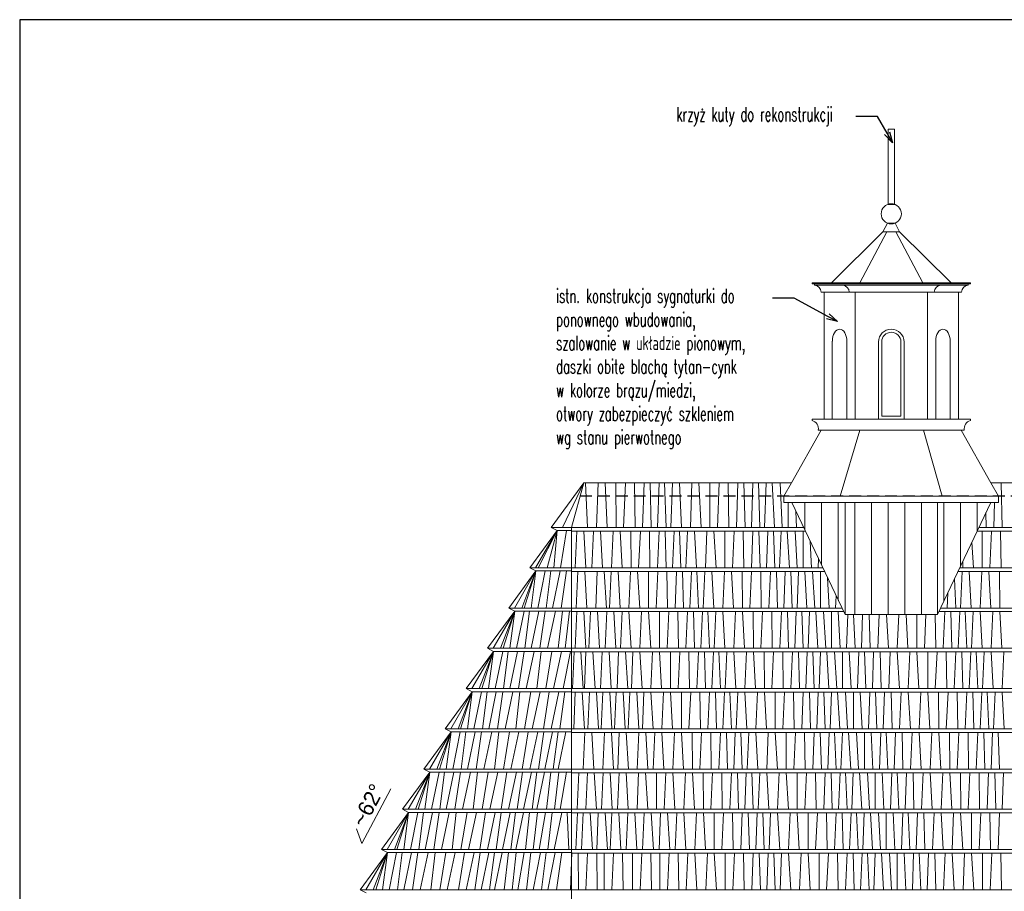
# Model space of a CAD drawing. Header units: centimetres. Extents: x 148485 to 162129, y -6573 to -2118.
# Tile 127 of 167: x 153854 to 154481, y -5693 to -5138. Entities that reach past the tile are written whole.
import ezdxf
from ezdxf import colors
from ezdxf.entities.mleader import LeaderData, LeaderLine
from ezdxf.enums import TextEntityAlignment as Align
from ezdxf.math import Vec2, Vec3

# ---------------------------------------------------------------- set-up
doc = ezdxf.new("R2010")
doc.units = ezdxf.units.CM
doc.header["$LTSCALE"] = 0.1
doc.linetypes.add('DASHEDX2', pattern=[38.1, 25.4, -12.7])
doc.layers.get('0').update_dxf_attribs({"color": 45})
for name, color, linetype, lineweight in [('ELEWACJE - dach', 253, 'Continuous', 18), ('ELEWACJE - dach podziały', 34, 'Continuous', 15), ('ELEWACJE - hacz dachówki', 251, 'Continuous', 9)]:
    doc.layers.add(name, color=color, linetype=linetype, lineweight=lineweight)
for name, color, linetype in [('ozn_graficzne_PROKON', 5, 'Continuous'), ('ozn_graficzne_R&F', 5, 'Continuous'), ('widoki_przerywana_R&F', 4, 'DASHEDX2'), ('widoki_R&F', 4, 'Continuous')]:
    doc.layers.add(name, color=color, linetype=linetype)
doc.styles.add('CG', font='FL Pismo Techniczne.ttf')
doc.styles.add('Skala 50', font='simplex.shx', dxfattribs={"width": 0.9, "height": 10})
pattern_1 = [(90, (-5147.871, 0), (-10.6066017, 6e-16), [])]

# ---------------------------------------------------------------- blocks, each defined once
blk = doc.blocks.new('_Open30')
at = {"color": 0, "linetype": 'ByBlock', "lineweight": -2, "transparency": 16777216}
for p, q in [((-1, 0.2679), (0, 0)), ((0, 0), (-1, -0.2679)), ((0, 0), (-1, 0))]:
    blk.add_line(p, q, dxfattribs=at)

msp = doc.modelspace()

# ---------------------------------------------------------------- hatches: boundary and pattern name
at = {"layer": 'ELEWACJE - hacz dachówki'}
h = msp.add_hatch(dxfattribs=at)
h.set_pattern_fill('JIS_WOOD', color=256, scale=15, angle=45)
h.set_pattern_definition(pattern_1)
h.paths.add_polyline_path([(154378.916, -5515.013), (154379.822, -5516.924), (154379.822, -5445.463), (154345.947, -5445.463), (154348.591, -5451.04), (154353.21, -5460.783), (154353.492, -5461.379), (154354.594, -5463.704), (154357.724, -5470.308), (154362.935, -5481.3), (154365.653, -5487.033), (154366.755, -5489.358), (154368.725, -5493.515), (154374.128, -5504.913), (154377.814, -5512.688)])
h = msp.add_hatch(dxfattribs=at)
h.set_pattern_fill('JIS_WOOD', color=256, scale=15, angle=45)
h.set_pattern_definition(pattern_1)
h.paths.add_polyline_path([(154379.822, -5445.463), (154379.822, -5516.924), (154381.589, -5516.924), (154385.241, -5516.924), (154390.986, -5516.924), (154395.265, -5516.924), (154401.573, -5516.924), (154406.205, -5516.924), (154414.031, -5516.924), (154418.664, -5516.924), (154425.468, -5516.924), (154431.342, -5516.924), (154437.247, -5516.924), (154438.719, -5516.924), (154438.719, -5445.463)])
h = msp.add_hatch(dxfattribs=at)
h.set_pattern_fill('JIS_WOOD', color=256, scale=15, angle=45)
h.paths.add_polyline_path([(154440.727, -5512.688), (154440.879, -5512.369), (154445.321, -5502.998), (154449.563, -5494.048), (154451.786, -5489.358), (154452.888, -5487.033), (154454.916, -5482.755), (154460.601, -5470.763), (154463.947, -5463.704), (154465.049, -5461.379), (154469.556, -5451.871), (154472.594, -5445.463), (154438.719, -5445.463), (154438.719, -5516.924), (154439.625, -5515.013)])

# ---------------------------------------------------------------- linework, layer by layer
at = {"layer": 'ELEWACJE - dach'}
for points in [[(154407.27, -5255.561), (154407.27, -5223.561), (154407.27, -5223.561), (154407.27, -5219.561), (154407.27, -5219.561), (154407.27, -5207.561), (154411.27, -5207.561), (154411.27, -5219.561), (154411.27, -5219.561), (154411.27, -5223.561), (154411.27, -5223.561), (154411.27, -5255.561), (154407.27, -5255.561)], [(154371.744, -5342.72), (154371.727, -5342.72), (154371.727, -5392.422), (154380.997, -5392.422), (154380.997, -5342.72)], [(154371.744, -5342.72), (154371.727, -5342.72), (154371.727, -5392.422), (154380.997, -5392.422), (154380.997, -5342.72)], [(154446.797, -5342.72), (154446.814, -5342.72), (154446.814, -5392.422), (154437.544, -5392.422), (154437.544, -5342.72)], [(154205.667, -5461.379), (154213.593, -5432.912)]]:
    msp.add_lwpolyline(points, dxfattribs=at)
for points in [[(154417.385, -5343.188), (154417.385, -5392.422), (154401.156, -5392.422), (154401.156, -5343.188, -1)], [(154417.385, -5343.188), (154417.385, -5392.422), (154401.156, -5392.422), (154401.156, -5343.188, -1)], [(154415.385, -5343.188), (154415.385, -5390.422), (154403.156, -5390.422), (154403.156, -5343.188, -1)], [(154415.385, -5343.188), (154415.385, -5390.422), (154403.156, -5390.422), (154403.156, -5343.188, -1)]]:
    msp.add_lwpolyline(points, format="xyb", close=True, dxfattribs=at)
msp.add_circle((154409.27, -5261.607), 6.414, dxfattribs=at)
msp.add_ellipse((154376.371, -5342.72), major_axis=(0, 7.646), ratio=0.6050609, start_param=4.712389, end_param=7.8539816, dxfattribs=at)
msp.add_ellipse((154376.371, -5342.72), major_axis=(0, 7.646), ratio=0.6050609, start_param=4.712389, end_param=7.8539816, dxfattribs=at)
at = {"layer": 'ELEWACJE - dach', "extrusion": (0, 0, -1)}
msp.add_ellipse((154442.17, -5342.72), major_axis=(0, 7.646), ratio=0.6050609, start_param=4.712389, end_param=7.8539816, dxfattribs=at)
at = {"layer": 'ELEWACJE - dach podziały'}
for p, q in [((154389.27, -5305.463), (154406.41, -5272.982)), ((154429.27, -5305.463), (154412.131, -5272.982)), ((154458.168, -5306.274), (154409.27, -5306.274)), ((154458.168, -5307.085), (154458.168, -5306.274)), ((154384.558, -5311.463), (154382.524, -5311.463)), ((154434.525, -5311.463), (154436.559, -5311.463)), ((154451.973, -5311.463), (154454.007, -5311.463)), ((154379.822, -5516.924), (154379.822, -5445.463)), ((154438.719, -5516.924), (154438.719, -5445.463))]:
    msp.add_line(p, q, dxfattribs=at)
for points in [[(154409.27, -5272.982), (154403.965, -5272.982), (154406.863, -5267.56), (154409.27, -5267.56)], [(154409.27, -5272.982), (154414.576, -5272.982), (154411.678, -5267.56), (154409.27, -5267.56)], [(154393.264, -5305.463), (154371.203, -5305.463), (154403.965, -5272.982), (154406.083, -5272.982)], [(154425.277, -5305.463), (154447.338, -5305.463), (154414.576, -5272.982), (154412.458, -5272.982)], [(154366.568, -5392.463), (154366.568, -5311.463), (154397.419, -5311.463)], [(154397.419, -5311.463), (154421.122, -5311.463)], [(154421.122, -5311.463), (154451.973, -5311.463), (154451.973, -5392.463)], [(154345.786, -5432.912), (154364.718, -5399.463), (154396.75, -5399.463)], [(154389.27, -5399.463), (154376.822, -5441.463)], [(154396.75, -5399.463), (154421.791, -5399.463)], [(154472.755, -5432.912), (154453.823, -5399.463), (154421.791, -5399.463)], [(154429.719, -5399.463), (154441.719, -5441.463)], [(154213.593, -5432.912), (154192.724, -5461.379), (154196.535, -5463.388), (154179.201, -5487.033), (154183.013, -5489.042), (154165.678, -5512.688), (154169.49, -5514.697), (154152.156, -5538.342), (154155.968, -5540.351), (154138.633, -5563.996), (154142.445, -5566.005), (154125.138, -5589.606), (154128.95, -5591.615), (154111.616, -5615.261), (154115.427, -5617.27), (154098.121, -5640.871), (154101.932, -5642.88), (154084.598, -5666.525), (154088.41, -5668.534), (154071.103, -5692.135), (154074.915, -5694.145)], [(154345.786, -5432.912), (154213.593, -5432.912), (154192.724, -5461.379)], [(154345.786, -5432.912), (154340.947, -5441.463), (154477.594, -5441.463), (154472.755, -5432.912)], [(155073.821, -5462.052), (155060.571, -5432.912), (154472.755, -5432.912)], [(154340.947, -5441.463), (154340.947, -5445.463), (154477.594, -5445.463), (154477.594, -5441.463)], [(154472.594, -5445.463), (154438.719, -5516.924), (154379.822, -5516.924), (154345.947, -5445.463)], [(154192.724, -5461.379), (154205.667, -5461.379)], [(154205.667, -5461.379), (154205.667, -5888.06)], [(154205.667, -5461.379), (154353.492, -5461.379)], [(154465.049, -5461.379), (155073.515, -5461.379)], [(154179.201, -5487.033), (154205.667, -5487.033)], [(154205.667, -5487.033), (154365.653, -5487.033)], [(154452.888, -5487.033), (155080.452, -5487.033)], [(154165.678, -5512.688), (154205.667, -5512.688)], [(154205.667, -5512.688), (154377.814, -5512.688)], [(154440.727, -5512.688), (155087.481, -5512.688)], [(154152.176, -5538.353), (154205.667, -5538.353)], [(154205.667, -5538.353), (155094.469, -5538.353)], [(154138.633, -5563.996), (154205.667, -5563.996)], [(154205.667, -5563.996), (155101.447, -5563.996)], [(154125.138, -5589.606), (154205.667, -5589.606)], [(154205.667, -5589.606), (155108.41, -5589.606)], [(154111.616, -5615.261), (154205.667, -5615.261)], [(154205.667, -5615.261), (155115.393, -5615.261)], [(154098.134, -5640.878), (154205.667, -5640.878)], [(154205.667, -5640.878), (155122.359, -5640.878)], [(154084.612, -5666.532), (154205.667, -5666.532)], [(154205.667, -5666.532), (155129.342, -5666.532)], [(154071.113, -5692.141), (154205.667, -5692.141)], [(154205.667, -5692.141), (155136.31, -5692.141)]]:
    msp.add_lwpolyline(points, dxfattribs=at)
for points in [[(154459.716, -5305.463), (154358.825, -5305.463), (154358.825, -5306.274), (154459.716, -5306.274)], [(154360.373, -5306.274), (154458.168, -5306.274), (154458.168, -5307.085), (154360.373, -5307.085)], [(154366.568, -5311.463), (154386.184, -5311.463), (154386.184, -5392.422), (154366.568, -5392.422)], [(154386.184, -5311.463), (154432.357, -5311.463), (154432.357, -5392.422), (154386.184, -5392.422)], [(154432.357, -5311.463), (154451.973, -5311.463), (154451.973, -5392.422), (154432.357, -5392.422)]]:
    msp.add_lwpolyline(points, close=True, dxfattribs=at)
for points in [[(154366.568, -5311.463), (154364.534, -5311.463, 0.3813789), (154360.373, -5307.085), (154360.373, -5306.274), (154409.27, -5306.274)], [(154364.718, -5399.463), (154362.78, -5399.463, 0.3813789), (154358.818, -5393.235), (154358.818, -5392.463), (154409.27, -5392.463)], [(154453.823, -5399.463), (154455.761, -5399.463, -0.3813789), (154459.723, -5393.235), (154459.723, -5392.463), (154409.27, -5392.463)]]:
    msp.add_lwpolyline(points, format="xyb", dxfattribs=at)
for centre, start, end in [((154377.991, -5311.605), 1.793777, 85.296966), ((154441.092, -5311.605), 94.703034, 178.206223), ((154458.54, -5311.605), 94.703034, 178.206223)]:
    msp.add_arc(centre, 4.535, start, end, dxfattribs=at)
at = {"layer": 'ELEWACJE - hacz dachówki'}
for p, q in [((154214.607, -5432.912), (154215.952, -5461.379)), ((154222.628, -5432.912), (154221.6, -5461.379)), ((154227.066, -5432.912), (154228.411, -5461.379)), ((154233.973, -5432.912), (154234.059, -5461.379)), ((154239.945, -5432.912), (154238.831, -5461.379)), ((154245.729, -5432.912), (154246.096, -5461.379)), ((154250.906, -5461.379), (154251.869, -5432.912)), ((154256.392, -5461.379), (154255.712, -5432.912)), ((154260.425, -5461.379), (154261.388, -5432.912)), ((154265.836, -5461.379), (154264.874, -5432.912)), ((154269.924, -5432.912), (154268.896, -5461.379)), ((154274.362, -5432.912), (154275.707, -5461.379)), ((154282.383, -5432.912), (154281.355, -5461.379)), ((154286.821, -5432.912), (154288.166, -5461.379)), ((154293.728, -5432.912), (154293.814, -5461.379)), ((154299.701, -5432.912), (154298.586, -5461.379)), ((154305.484, -5432.912), (154305.851, -5461.379)), ((154310.661, -5461.379), (154311.624, -5432.912)), ((154316.147, -5461.379), (154315.467, -5432.912)), ((154320.18, -5461.379), (154321.143, -5432.912)), ((154325.592, -5461.379), (154324.629, -5432.912)), ((154328.651, -5461.379), (154329.525, -5432.912)), ((154334.87, -5461.379), (154333.487, -5432.912)), ((154339.851, -5461.379), (154338.54, -5432.912)), ((154479.974, -5461.379), (154479.295, -5432.912)), ((154343.536, -5461.379), (154343.536, -5445.463)), ((154474.488, -5461.379), (154475.027, -5445.463)), ((154349.014, -5461.379), (154348.591, -5451.04)), ((154469.556, -5451.871), (154469.678, -5461.379)), ((154194.488, -5487.033), (154196.535, -5463.388)), ((154198.667, -5487.033), (154202.467, -5463.388)), ((154209.089, -5463.704), (154208.061, -5487.033)), ((154213.527, -5463.704), (154214.872, -5487.033)), ((154219.714, -5463.704), (154218.687, -5487.033)), ((154224.153, -5463.704), (154225.497, -5487.033)), ((154232.173, -5463.704), (154231.145, -5487.033)), ((154236.611, -5463.704), (154237.956, -5487.033)), ((154243.518, -5463.704), (154243.604, -5487.033)), ((154249.491, -5463.704), (154248.376, -5487.033)), ((154255.275, -5463.704), (154255.641, -5487.033)), ((154260.451, -5487.033), (154261.414, -5463.704)), ((154265.937, -5487.033), (154265.258, -5463.704)), ((154269.97, -5487.033), (154270.933, -5463.704)), ((154275.382, -5487.033), (154274.419, -5463.704)), ((154279.469, -5463.704), (154278.442, -5487.033)), ((154283.908, -5463.704), (154285.252, -5487.033)), ((154291.928, -5463.704), (154290.901, -5487.033)), ((154296.367, -5463.704), (154297.711, -5487.033)), ((154303.273, -5463.704), (154303.359, -5487.033)), ((154309.246, -5463.704), (154308.131, -5487.033)), ((154315.03, -5463.704), (154315.397, -5487.033)), ((154320.206, -5487.033), (154321.17, -5463.704)), ((154325.693, -5487.033), (154325.013, -5463.704)), ((154329.725, -5487.033), (154330.688, -5463.704)), ((154335.137, -5487.033), (154334.174, -5463.704)), ((154338.197, -5487.033), (154339.07, -5463.704)), ((154344.416, -5487.033), (154343.033, -5463.704)), ((154349.396, -5487.033), (154348.086, -5463.704)), ((154353.082, -5487.033), (154353.082, -5463.704)), ((154353.193, -5461.379), (154353.21, -5460.783)), ((154467.101, -5463.704), (154467.187, -5487.033)), ((154473.073, -5463.704), (154471.958, -5487.033)), ((154478.857, -5463.704), (154479.224, -5487.033)), ((154358.559, -5487.033), (154357.724, -5470.308)), ((154460.601, -5470.763), (154461.538, -5487.033)), ((154362.738, -5487.033), (154362.935, -5481.3)), ((154454.916, -5482.755), (154454.728, -5487.033)), ((154179.965, -5512.688), (154183.013, -5489.042)), ((154184.144, -5512.688), (154188.945, -5489.042)), ((154189.467, -5512.688), (154192.448, -5489.042)), ((154198.344, -5489.042), (154193.518, -5512.688)), ((154202.511, -5489.042), (154199.061, -5512.688)), ((154209.651, -5489.358), (154208.623, -5512.688)), ((154214.089, -5489.358), (154215.434, -5512.688)), ((154222.109, -5489.358), (154221.082, -5512.688)), ((154226.548, -5489.358), (154227.892, -5512.688)), ((154230.837, -5489.358), (154229.81, -5512.688)), ((154235.276, -5489.358), (154236.62, -5512.688)), ((154243.296, -5489.358), (154242.269, -5512.688)), ((154247.735, -5489.358), (154249.079, -5512.688)), ((154254.641, -5489.358), (154254.728, -5512.688)), ((154260.614, -5489.358), (154259.499, -5512.688)), ((154266.398, -5489.358), (154266.765, -5512.688)), ((154271.574, -5512.688), (154272.538, -5489.358)), ((154277.061, -5512.688), (154276.381, -5489.358)), ((154281.093, -5512.688), (154282.056, -5489.358)), ((154286.505, -5512.688), (154285.542, -5489.358)), ((154290.593, -5489.358), (154289.565, -5512.688)), ((154295.031, -5489.358), (154296.376, -5512.688)), ((154303.051, -5489.358), (154302.024, -5512.688)), ((154307.49, -5489.358), (154308.834, -5512.688)), ((154314.397, -5489.358), (154314.483, -5512.688)), ((154320.369, -5489.358), (154319.254, -5512.688)), ((154326.153, -5489.358), (154326.52, -5512.688)), ((154331.33, -5512.688), (154332.293, -5489.358)), ((154336.816, -5512.688), (154336.136, -5489.358)), ((154340.848, -5512.688), (154341.812, -5489.358)), ((154346.26, -5512.688), (154345.297, -5489.358)), ((154349.32, -5512.688), (154350.194, -5489.358)), ((154355.539, -5512.688), (154354.156, -5489.358)), ((154360.52, -5512.688), (154359.209, -5489.358)), ((154364.205, -5512.688), (154364.205, -5489.358)), ((154454.42, -5489.358), (154453.392, -5512.688)), ((154458.858, -5489.358), (154460.203, -5512.688)), ((154466.879, -5489.358), (154465.851, -5512.688)), ((154471.317, -5489.358), (154472.662, -5512.688)), ((154478.224, -5489.358), (154478.31, -5512.688)), ((154369.683, -5512.688), (154368.725, -5493.515)), ((154450.332, -5512.688), (154449.563, -5494.048)), ((154444.921, -5512.688), (154445.321, -5502.998)), ((154373.861, -5512.688), (154374.128, -5504.913)), ((154166.443, -5538.342), (154169.49, -5514.697)), ((154170.622, -5538.342), (154175.422, -5514.697)), ((154175.944, -5538.342), (154178.925, -5514.697)), ((154184.822, -5514.697), (154179.995, -5538.342)), ((154188.988, -5514.697), (154185.539, -5538.342)), ((154195.425, -5514.697), (154190.397, -5538.342)), ((154199.863, -5514.697), (154197.208, -5538.342)), ((154204.307, -5514.697), (154201.651, -5538.342)), ((154208.979, -5515.013), (154207.952, -5538.342)), ((154213.417, -5515.013), (154214.762, -5538.342)), ((154217.737, -5515.013), (154216.71, -5538.342)), ((154222.176, -5515.013), (154223.52, -5538.342)), ((154228.17, -5515.013), (154227.142, -5538.342)), ((154232.608, -5515.013), (154233.953, -5538.342)), ((154237.83, -5515.013), (154236.802, -5538.342)), ((154242.268, -5515.013), (154243.612, -5538.342)), ((154250.288, -5515.013), (154249.261, -5538.342)), ((154254.727, -5515.013), (154256.071, -5538.342)), ((154261.633, -5515.013), (154261.72, -5538.342)), ((154267.606, -5515.013), (154266.491, -5538.342)), ((154273.39, -5515.013), (154273.757, -5538.342)), ((154278.566, -5538.342), (154279.53, -5515.013)), ((154284.053, -5538.342), (154283.373, -5515.013)), ((154288.085, -5538.342), (154289.048, -5515.013)), ((154293.497, -5538.342), (154292.534, -5515.013)), ((154297.585, -5515.013), (154296.557, -5538.342)), ((154302.023, -5515.013), (154303.368, -5538.342)), ((154310.043, -5515.013), (154309.016, -5538.342)), ((154314.482, -5515.013), (154315.826, -5538.342)), ((154321.389, -5515.013), (154321.475, -5538.342)), ((154327.361, -5515.013), (154326.246, -5538.342)), ((154333.145, -5515.013), (154333.512, -5538.342)), ((154338.322, -5538.342), (154339.285, -5515.013)), ((154343.808, -5538.342), (154343.128, -5515.013)), ((154347.84, -5538.342), (154348.804, -5515.013)), ((154353.252, -5538.342), (154352.289, -5515.013)), ((154356.312, -5538.342), (154357.186, -5515.013)), ((154362.531, -5538.342), (154361.148, -5515.013)), ((154367.512, -5538.342), (154366.201, -5515.013)), ((154371.197, -5538.342), (154371.197, -5515.013)), ((154376.675, -5538.342), (154375.51, -5515.013)), ((154440.888, -5512.688), (154440.879, -5512.369)), ((154442.394, -5538.342), (154443.357, -5515.013)), ((154447.88, -5538.342), (154447.2, -5515.013)), ((154451.913, -5538.342), (154452.876, -5515.013)), ((154457.324, -5538.342), (154456.361, -5515.013)), ((154461.412, -5515.013), (154460.384, -5538.342)), ((154465.85, -5515.013), (154467.195, -5538.342)), ((154473.871, -5515.013), (154472.843, -5538.342)), ((154478.309, -5515.013), (154479.654, -5538.342)), ((154380.854, -5538.342), (154381.589, -5516.924)), ((154386.176, -5538.342), (154385.241, -5516.924)), ((154390.986, -5516.924), (154390.227, -5538.342)), ((154395.265, -5516.924), (154395.77, -5538.342)), ((154401.573, -5516.924), (154400.629, -5538.342)), ((154406.205, -5516.924), (154407.44, -5538.342)), ((154414.031, -5516.924), (154413.088, -5538.342)), ((154418.664, -5516.924), (154419.899, -5538.342)), ((154425.468, -5516.924), (154425.547, -5538.342)), ((154431.342, -5516.924), (154430.319, -5538.342)), ((154437.247, -5516.924), (154437.584, -5538.342)), ((154152.92, -5563.996), (154155.968, -5540.351)), ((154157.099, -5563.996), (154161.9, -5540.351)), ((154162.422, -5563.996), (154165.403, -5540.351)), ((154171.299, -5540.351), (154166.473, -5563.996)), ((154175.466, -5540.351), (154172.016, -5563.996)), ((154181.902, -5540.351), (154176.875, -5563.996)), ((154186.341, -5540.351), (154183.685, -5563.996)), ((154193.247, -5540.351), (154189.334, -5563.996)), ((154199.22, -5540.351), (154194.105, -5563.996)), ((154205.004, -5540.351), (154200.317, -5563.996)), ((154207.274, -5540.667), (154206.246, -5563.996)), ((154211.712, -5540.667), (154213.057, -5563.996)), ((154214.873, -5540.667), (154213.845, -5563.996)), ((154219.311, -5540.667), (154220.656, -5563.996)), ((154225.241, -5540.667), (154224.213, -5563.996)), ((154229.679, -5540.667), (154231.024, -5563.996)), ((154235.673, -5540.667), (154234.646, -5563.996)), ((154240.112, -5540.667), (154241.456, -5563.996)), ((154244.818, -5540.667), (154243.79, -5563.996)), ((154249.256, -5540.667), (154250.601, -5563.996)), ((154257.277, -5540.667), (154256.249, -5563.996)), ((154261.715, -5540.667), (154263.06, -5563.996)), ((154268.622, -5540.667), (154268.708, -5563.996)), ((154274.594, -5540.667), (154273.48, -5563.996)), ((154280.378, -5540.667), (154280.745, -5563.996)), ((154285.555, -5563.996), (154286.518, -5540.667)), ((154291.041, -5563.996), (154290.361, -5540.667)), ((154295.074, -5563.996), (154296.037, -5540.667)), ((154300.485, -5563.996), (154299.523, -5540.667)), ((154304.573, -5540.667), (154303.545, -5563.996)), ((154309.011, -5540.667), (154310.356, -5563.996)), ((154317.032, -5540.667), (154316.004, -5563.996)), ((154321.47, -5540.667), (154322.815, -5563.996)), ((154328.377, -5540.667), (154328.463, -5563.996)), ((154334.35, -5540.667), (154333.235, -5563.996)), ((154340.133, -5540.667), (154340.5, -5563.996)), ((154345.31, -5563.996), (154346.273, -5540.667)), ((154350.796, -5563.996), (154350.116, -5540.667)), ((154354.829, -5563.996), (154355.792, -5540.667)), ((154360.241, -5563.996), (154359.278, -5540.667)), ((154363.3, -5563.996), (154364.174, -5540.667)), ((154369.519, -5563.996), (154368.136, -5540.667)), ((154374.5, -5563.996), (154373.189, -5540.667)), ((154378.185, -5563.996), (154378.185, -5540.667)), ((154383.663, -5563.996), (154382.498, -5540.667)), ((154387.842, -5563.996), (154388.643, -5540.667)), ((154393.165, -5563.996), (154392.145, -5540.667)), ((154398.042, -5540.667), (154397.216, -5563.996)), ((154402.209, -5540.667), (154402.759, -5563.996)), ((154408.645, -5540.667), (154407.617, -5563.996)), ((154413.083, -5540.667), (154414.428, -5563.996)), ((154421.104, -5540.667), (154420.076, -5563.996)), ((154425.542, -5540.667), (154426.887, -5563.996)), ((154432.449, -5540.667), (154432.535, -5563.996)), ((154438.422, -5540.667), (154437.307, -5563.996)), ((154444.206, -5540.667), (154444.572, -5563.996)), ((154449.382, -5563.996), (154450.345, -5540.667)), ((154454.868, -5563.996), (154454.188, -5540.667)), ((154458.901, -5563.996), (154459.864, -5540.667)), ((154464.313, -5563.996), (154463.35, -5540.667)), ((154468.4, -5540.667), (154467.373, -5563.996)), ((154472.838, -5540.667), (154474.183, -5563.996)), ((154480.859, -5540.667), (154479.831, -5563.996)), ((154139.398, -5589.65), (154142.445, -5566.005)), ((154143.576, -5589.65), (154148.377, -5566.005)), ((154148.899, -5589.65), (154151.88, -5566.005)), ((154157.777, -5566.005), (154152.95, -5589.65)), ((154161.943, -5566.005), (154158.493, -5589.65)), ((154168.38, -5566.005), (154163.352, -5589.65)), ((154172.818, -5566.005), (154170.163, -5589.65)), ((154179.725, -5566.005), (154175.811, -5589.65)), ((154185.698, -5566.005), (154180.583, -5589.65)), ((154191.481, -5566.005), (154187.848, -5589.65)), ((154192.658, -5589.65), (154197.621, -5566.005)), ((154198.144, -5589.65), (154201.464, -5566.005)), ((154208.071, -5566.277), (154207.044, -5589.606)), ((154212.509, -5566.277), (154213.854, -5589.606)), ((154217.087, -5566.277), (154216.059, -5589.606)), ((154221.525, -5566.277), (154222.87, -5589.606)), ((154225.587, -5566.277), (154224.56, -5589.606)), ((154230.026, -5566.277), (154231.37, -5589.606)), ((154234.152, -5566.277), (154233.125, -5589.606)), ((154238.591, -5566.277), (154239.935, -5589.606)), ((154242.782, -5566.277), (154241.754, -5589.606)), ((154247.22, -5566.277), (154248.565, -5589.606)), ((154251.797, -5566.277), (154250.77, -5589.606)), ((154256.236, -5566.277), (154257.58, -5589.606)), ((154264.256, -5566.277), (154263.229, -5589.606)), ((154268.695, -5566.277), (154270.039, -5589.606)), ((154275.601, -5566.277), (154275.687, -5589.606)), ((154281.574, -5566.277), (154280.459, -5589.606)), ((154287.358, -5566.277), (154287.725, -5589.606)), ((154292.534, -5589.606), (154293.498, -5566.277)), ((154298.021, -5589.606), (154297.341, -5566.277)), ((154302.053, -5589.606), (154303.016, -5566.277)), ((154307.465, -5589.606), (154306.502, -5566.277)), ((154311.553, -5566.277), (154310.525, -5589.606)), ((154315.991, -5566.277), (154317.335, -5589.606)), ((154324.011, -5566.277), (154322.984, -5589.606)), ((154328.45, -5566.277), (154329.794, -5589.606)), ((154335.356, -5566.277), (154335.443, -5589.606)), ((154341.329, -5566.277), (154340.214, -5589.606)), ((154347.113, -5566.277), (154347.48, -5589.606)), ((154352.29, -5589.606), (154353.253, -5566.277)), ((154357.776, -5589.606), (154357.096, -5566.277)), ((154361.808, -5589.606), (154362.771, -5566.277)), ((154367.22, -5589.606), (154366.257, -5566.277)), ((154370.28, -5589.606), (154371.154, -5566.277)), ((154376.499, -5589.606), (154375.116, -5566.277)), ((154381.479, -5589.606), (154380.169, -5566.277)), ((154385.165, -5589.606), (154385.165, -5566.277)), ((154390.642, -5589.606), (154389.478, -5566.277)), ((154394.821, -5589.606), (154395.622, -5566.277)), ((154400.144, -5589.606), (154399.125, -5566.277)), ((154405.022, -5566.277), (154404.195, -5589.606)), ((154409.188, -5566.277), (154409.738, -5589.606)), ((154415.625, -5566.277), (154414.597, -5589.606)), ((154420.063, -5566.277), (154421.408, -5589.606)), ((154428.084, -5566.277), (154427.056, -5589.606)), ((154432.522, -5566.277), (154433.867, -5589.606)), ((154439.429, -5566.277), (154439.515, -5589.606)), ((154445.401, -5566.277), (154444.286, -5589.606)), ((154451.185, -5566.277), (154451.552, -5589.606)), ((154456.362, -5589.606), (154457.325, -5566.277)), ((154461.848, -5589.606), (154461.168, -5566.277)), ((154465.88, -5589.606), (154466.844, -5566.277)), ((154471.292, -5589.606), (154470.329, -5566.277)), ((154475.38, -5566.277), (154474.352, -5589.606)), ((154479.818, -5566.277), (154481.163, -5589.606)), ((154125.902, -5615.261), (154128.95, -5591.615)), ((154130.081, -5615.261), (154134.882, -5591.615)), ((154135.404, -5615.261), (154138.385, -5591.615)), ((154144.282, -5591.615), (154139.455, -5615.261)), ((154148.448, -5591.615), (154144.998, -5615.261)), ((154154.885, -5591.615), (154149.857, -5615.261)), ((154159.323, -5591.615), (154156.668, -5615.261)), ((154166.23, -5591.615), (154162.316, -5615.261)), ((154172.202, -5591.615), (154167.088, -5615.261)), ((154177.986, -5591.615), (154174.353, -5615.261)), ((154179.163, -5615.261), (154184.126, -5591.615)), ((154184.649, -5615.261), (154187.969, -5591.615)), ((154188.682, -5615.261), (154193.645, -5591.615)), ((154194.093, -5615.261), (154197.131, -5591.615)), ((154197.153, -5615.261), (154202.027, -5591.615)), ((154214.144, -5591.931), (154213.116, -5615.261)), ((154218.582, -5591.931), (154219.927, -5615.261)), ((154226.602, -5591.931), (154225.575, -5615.261)), ((154231.041, -5591.931), (154232.385, -5615.261)), ((154236.09, -5591.931), (154235.063, -5615.261)), ((154240.529, -5591.931), (154241.873, -5615.261)), ((154248.549, -5591.931), (154247.522, -5615.261)), ((154252.988, -5591.931), (154254.332, -5615.261)), ((154258.758, -5591.931), (154257.731, -5615.261)), ((154263.197, -5591.931), (154264.541, -5615.261)), ((154271.217, -5591.931), (154270.19, -5615.261)), ((154275.656, -5591.931), (154277, -5615.261)), ((154282.562, -5591.931), (154282.649, -5615.261)), ((154288.535, -5591.931), (154287.42, -5615.261)), ((154294.319, -5591.931), (154294.686, -5615.261)), ((154299.495, -5615.261), (154300.459, -5591.931)), ((154304.982, -5615.261), (154304.302, -5591.931)), ((154309.014, -5615.261), (154309.977, -5591.931)), ((154314.426, -5615.261), (154313.463, -5591.931)), ((154318.514, -5591.931), (154317.486, -5615.261)), ((154322.952, -5591.931), (154324.297, -5615.261)), ((154330.972, -5591.931), (154329.945, -5615.261)), ((154335.411, -5591.931), (154336.755, -5615.261)), ((154342.318, -5591.931), (154342.404, -5615.261)), ((154348.29, -5591.931), (154347.175, -5615.261)), ((154354.074, -5591.931), (154354.441, -5615.261)), ((154359.251, -5615.261), (154360.214, -5591.931)), ((154364.737, -5615.261), (154364.057, -5591.931)), ((154368.769, -5615.261), (154369.733, -5591.931)), ((154374.181, -5615.261), (154373.218, -5591.931)), ((154377.241, -5615.261), (154378.115, -5591.931)), ((154383.46, -5615.261), (154382.077, -5591.931)), ((154388.441, -5615.261), (154387.13, -5591.931)), ((154392.126, -5615.261), (154392.126, -5591.931)), ((154397.604, -5615.261), (154396.439, -5591.931)), ((154401.782, -5615.261), (154402.583, -5591.931)), ((154407.105, -5615.261), (154406.086, -5591.931)), ((154411.983, -5591.931), (154411.156, -5615.261)), ((154416.149, -5591.931), (154416.699, -5615.261)), ((154422.586, -5591.931), (154421.558, -5615.261)), ((154427.024, -5591.931), (154428.369, -5615.261)), ((154435.045, -5591.931), (154434.017, -5615.261)), ((154439.483, -5591.931), (154440.828, -5615.261)), ((154446.39, -5591.931), (154446.476, -5615.261)), ((154452.362, -5591.931), (154451.248, -5615.261)), ((154458.146, -5591.931), (154458.513, -5615.261)), ((154463.323, -5615.261), (154464.286, -5591.931)), ((154468.809, -5615.261), (154468.129, -5591.931)), ((154472.842, -5615.261), (154473.805, -5591.931)), ((154478.253, -5615.261), (154477.29, -5591.931)), ((154112.38, -5640.915), (154115.427, -5617.27)), ((154116.559, -5640.915), (154121.36, -5617.27)), ((154121.882, -5640.915), (154124.862, -5617.27)), ((154130.759, -5617.27), (154125.933, -5640.915)), ((154134.926, -5617.27), (154131.476, -5640.915)), ((154141.362, -5617.27), (154136.334, -5640.915)), ((154145.8, -5617.27), (154143.145, -5640.915)), ((154152.707, -5617.27), (154148.793, -5640.915)), ((154158.68, -5617.27), (154153.565, -5640.915)), ((154164.464, -5617.27), (154160.83, -5640.915)), ((154165.64, -5640.915), (154170.603, -5617.27)), ((154171.126, -5640.915), (154174.447, -5617.27)), ((154175.159, -5640.915), (154180.122, -5617.27)), ((154180.571, -5640.915), (154183.608, -5617.27)), ((154183.631, -5640.915), (154188.504, -5617.27)), ((154189.85, -5640.915), (154192.466, -5617.27)), ((154194.83, -5640.915), (154197.52, -5617.27)), ((154198.516, -5640.915), (154202.516, -5617.27)), ((154210.29, -5617.549), (154209.262, -5640.878)), ((154215.751, -5617.549), (154214.723, -5640.878)), ((154220.189, -5617.549), (154221.534, -5640.878)), ((154225.849, -5617.549), (154224.821, -5640.878)), ((154230.287, -5617.549), (154231.632, -5640.878)), ((154235.946, -5617.549), (154234.919, -5640.878)), ((154240.384, -5617.549), (154241.729, -5640.878)), ((154248.405, -5617.549), (154247.377, -5640.878)), ((154252.843, -5617.549), (154254.188, -5640.878)), ((154259.75, -5617.549), (154259.836, -5640.878)), ((154265.743, -5617.549), (154264.715, -5640.878)), ((154270.181, -5617.549), (154271.526, -5640.878)), ((154278.202, -5617.549), (154277.174, -5640.878)), ((154282.64, -5617.549), (154283.985, -5640.878)), ((154289.547, -5617.549), (154289.633, -5640.878)), ((154295.52, -5617.549), (154294.405, -5640.878)), ((154301.304, -5617.549), (154301.67, -5640.878)), ((154306.48, -5640.878), (154307.443, -5617.549)), ((154311.966, -5640.878), (154311.286, -5617.549)), ((154315.999, -5640.878), (154316.962, -5617.549)), ((154321.411, -5640.878), (154320.448, -5617.549)), ((154325.498, -5617.549), (154324.471, -5640.878)), ((154329.936, -5617.549), (154331.281, -5640.878)), ((154337.957, -5617.549), (154336.929, -5640.878)), ((154342.395, -5617.549), (154343.74, -5640.878)), ((154349.302, -5617.549), (154349.388, -5640.878)), ((154355.275, -5617.549), (154354.16, -5640.878)), ((154361.059, -5617.549), (154361.425, -5640.878)), ((154366.235, -5640.878), (154367.198, -5617.549)), ((154371.721, -5640.878), (154371.042, -5617.549)), ((154375.754, -5640.878), (154376.717, -5617.549)), ((154381.166, -5640.878), (154380.203, -5617.549)), ((154384.226, -5640.878), (154385.099, -5617.549)), ((154390.444, -5640.878), (154389.061, -5617.549)), ((154395.425, -5640.878), (154394.115, -5617.549)), ((154399.111, -5640.878), (154399.111, -5617.549)), ((154404.588, -5640.878), (154403.424, -5617.549)), ((154408.767, -5640.878), (154409.568, -5617.549)), ((154414.09, -5640.878), (154413.071, -5617.549)), ((154418.967, -5617.549), (154418.141, -5640.878)), ((154423.134, -5617.549), (154423.684, -5640.878)), ((154429.57, -5617.549), (154428.543, -5640.878)), ((154434.009, -5617.549), (154435.353, -5640.878)), ((154442.029, -5617.549), (154441.002, -5640.878)), ((154446.467, -5617.549), (154447.812, -5640.878)), ((154453.374, -5617.549), (154453.46, -5640.878)), ((154459.347, -5617.549), (154458.232, -5640.878)), ((154465.131, -5617.549), (154465.498, -5640.878)), ((154470.307, -5640.878), (154471.271, -5617.549)), ((154475.794, -5640.878), (154475.114, -5617.549)), ((154479.826, -5640.878), (154480.789, -5617.549)), ((154098.885, -5666.525), (154101.932, -5642.88)), ((154103.064, -5666.525), (154107.865, -5642.88)), ((154108.387, -5666.525), (154111.367, -5642.88)), ((154117.264, -5642.88), (154112.438, -5666.525)), ((154121.431, -5642.88), (154117.981, -5666.525)), ((154127.867, -5642.88), (154122.839, -5666.525)), ((154132.305, -5642.88), (154129.65, -5666.525)), ((154139.212, -5642.88), (154135.298, -5666.525)), ((154145.185, -5642.88), (154140.07, -5666.525)), ((154150.969, -5642.88), (154147.335, -5666.525)), ((154152.145, -5666.525), (154157.108, -5642.88)), ((154157.631, -5666.525), (154160.952, -5642.88)), ((154161.664, -5666.525), (154166.627, -5642.88)), ((154167.076, -5666.525), (154170.113, -5642.88)), ((154170.136, -5666.525), (154175.009, -5642.88)), ((154176.354, -5666.525), (154178.971, -5642.88)), ((154181.335, -5666.525), (154184.025, -5642.88)), ((154185.021, -5666.525), (154189.021, -5642.88)), ((154190.498, -5666.525), (154193.334, -5642.88)), ((154194.677, -5666.525), (154199.478, -5642.88)), ((154204, -5666.525), (154202.981, -5642.88)), ((154209.546, -5643.203), (154208.519, -5666.532)), ((154213.153, -5643.203), (154212.125, -5666.532)), ((154217.591, -5643.203), (154218.935, -5666.532)), ((154222.735, -5643.203), (154221.707, -5666.532)), ((154227.173, -5643.203), (154228.518, -5666.532)), ((154231.39, -5643.203), (154230.362, -5666.532)), ((154235.828, -5643.203), (154237.173, -5666.532)), ((154241.488, -5643.203), (154240.46, -5666.532)), ((154245.926, -5643.203), (154247.271, -5666.532)), ((154251.997, -5643.203), (154250.97, -5666.532)), ((154256.436, -5643.203), (154257.78, -5666.532)), ((154262.404, -5643.203), (154261.376, -5666.532)), ((154266.842, -5643.203), (154268.187, -5666.532)), ((154272.708, -5643.203), (154271.68, -5666.532)), ((154277.146, -5643.203), (154278.491, -5666.532)), ((154285.167, -5643.203), (154284.139, -5666.532)), ((154289.605, -5643.203), (154290.95, -5666.532)), ((154296.512, -5643.203), (154296.598, -5666.532)), ((154302.484, -5643.203), (154301.369, -5666.532)), ((154308.268, -5643.203), (154308.635, -5666.532)), ((154313.445, -5666.532), (154314.408, -5643.203)), ((154318.931, -5666.532), (154318.251, -5643.203)), ((154322.964, -5666.532), (154323.927, -5643.203)), ((154328.375, -5666.532), (154327.412, -5643.203)), ((154332.463, -5643.203), (154331.435, -5666.532)), ((154336.901, -5643.203), (154338.246, -5666.532)), ((154344.922, -5643.203), (154343.894, -5666.532)), ((154349.36, -5643.203), (154350.705, -5666.532)), ((154356.267, -5643.203), (154356.353, -5666.532)), ((154362.24, -5643.203), (154361.125, -5666.532)), ((154368.023, -5643.203), (154368.39, -5666.532)), ((154373.2, -5666.532), (154374.163, -5643.203)), ((154378.686, -5666.532), (154378.006, -5643.203)), ((154382.719, -5666.532), (154383.682, -5643.203)), ((154388.13, -5666.532), (154387.168, -5643.203)), ((154391.19, -5666.532), (154392.064, -5643.203)), ((154397.409, -5666.532), (154396.026, -5643.203)), ((154402.39, -5666.532), (154401.079, -5643.203)), ((154406.075, -5666.532), (154406.075, -5643.203)), ((154411.553, -5666.532), (154410.388, -5643.203)), ((154415.732, -5666.532), (154416.533, -5643.203)), ((154421.055, -5666.532), (154420.035, -5643.203)), ((154425.932, -5643.203), (154425.106, -5666.532)), ((154430.099, -5643.203), (154430.649, -5666.532)), ((154436.535, -5643.203), (154435.507, -5666.532)), ((154440.973, -5643.203), (154442.318, -5666.532)), ((154448.994, -5643.203), (154447.966, -5666.532)), ((154453.432, -5643.203), (154454.777, -5666.532)), ((154460.339, -5643.203), (154460.425, -5666.532)), ((154466.312, -5643.203), (154465.197, -5666.532)), ((154472.096, -5643.203), (154472.462, -5666.532)), ((154477.272, -5666.532), (154478.235, -5643.203)), ((154085.362, -5692.179), (154088.41, -5668.534)), ((154089.541, -5692.179), (154094.342, -5668.534)), ((154094.864, -5692.179), (154097.845, -5668.534)), ((154103.741, -5668.534), (154098.915, -5692.179)), ((154107.908, -5668.534), (154104.458, -5692.179)), ((154114.345, -5668.534), (154109.317, -5692.179)), ((154118.783, -5668.534), (154116.127, -5692.179)), ((154125.69, -5668.534), (154121.776, -5692.179)), ((154131.662, -5668.534), (154126.547, -5692.179)), ((154137.446, -5668.534), (154133.813, -5692.179)), ((154138.623, -5692.179), (154143.586, -5668.534)), ((154144.109, -5692.179), (154147.429, -5668.534)), ((154148.141, -5692.179), (154153.105, -5668.534)), ((154153.553, -5692.179), (154156.59, -5668.534)), ((154156.613, -5692.179), (154161.487, -5668.534)), ((154162.832, -5692.179), (154165.449, -5668.534)), ((154167.813, -5692.179), (154170.502, -5668.534)), ((154171.498, -5692.179), (154175.498, -5668.534)), ((154176.976, -5692.179), (154179.811, -5668.534)), ((154181.155, -5692.179), (154185.955, -5668.534)), ((154186.477, -5692.179), (154189.458, -5668.534)), ((154195.355, -5668.534), (154190.528, -5692.179)), ((154199.521, -5668.534), (154196.072, -5692.179)), ((154205.958, -5668.534), (154204.93, -5692.179)), ((154209.939, -5668.812), (154210.025, -5692.141)), ((154215.912, -5668.812), (154214.797, -5692.141)), ((154221.696, -5668.812), (154222.063, -5692.141)), ((154226.425, -5668.812), (154226.511, -5692.141)), ((154232.398, -5668.812), (154231.283, -5692.141)), ((154238.182, -5668.812), (154238.548, -5692.141)), ((154244.457, -5668.812), (154244.543, -5692.141)), ((154250.429, -5668.812), (154249.314, -5692.141)), ((154256.213, -5668.812), (154256.58, -5692.141)), ((154261.87, -5668.812), (154261.956, -5692.141)), ((154267.843, -5668.812), (154266.728, -5692.141)), ((154273.626, -5668.812), (154273.993, -5692.141)), ((154279.693, -5668.812), (154278.665, -5692.141)), ((154284.131, -5668.812), (154285.476, -5692.141)), ((154292.152, -5668.812), (154291.124, -5692.141)), ((154296.59, -5668.812), (154297.935, -5692.141)), ((154303.497, -5668.812), (154303.583, -5692.141)), ((154309.469, -5668.812), (154308.355, -5692.141)), ((154315.253, -5668.812), (154315.62, -5692.141)), ((154320.43, -5692.141), (154321.393, -5668.812)), ((154325.916, -5692.141), (154325.236, -5668.812)), ((154329.949, -5692.141), (154330.912, -5668.812)), ((154335.36, -5692.141), (154334.397, -5668.812)), ((154339.448, -5668.812), (154338.42, -5692.141)), ((154343.886, -5668.812), (154345.231, -5692.141)), ((154351.907, -5668.812), (154350.879, -5692.141)), ((154356.345, -5668.812), (154357.69, -5692.141)), ((154363.252, -5668.812), (154363.338, -5692.141)), ((154369.225, -5668.812), (154368.11, -5692.141)), ((154375.008, -5668.812), (154375.375, -5692.141)), ((154380.185, -5692.141), (154381.148, -5668.812)), ((154385.671, -5692.141), (154384.991, -5668.812)), ((154389.704, -5692.141), (154390.667, -5668.812)), ((154395.115, -5692.141), (154394.153, -5668.812)), ((154398.175, -5692.141), (154399.049, -5668.812)), ((154404.394, -5692.141), (154403.011, -5668.812)), ((154409.375, -5692.141), (154408.064, -5668.812)), ((154413.06, -5692.141), (154413.06, -5668.812)), ((154418.538, -5692.141), (154417.373, -5668.812)), ((154422.717, -5692.141), (154423.518, -5668.812)), ((154428.04, -5692.141), (154427.02, -5668.812)), ((154432.917, -5668.812), (154432.091, -5692.141)), ((154437.084, -5668.812), (154437.634, -5692.141)), ((154443.52, -5668.812), (154442.492, -5692.141)), ((154447.958, -5668.812), (154449.303, -5692.141)), ((154455.979, -5668.812), (154454.951, -5692.141)), ((154460.417, -5668.812), (154461.762, -5692.141)), ((154467.324, -5668.812), (154467.41, -5692.141)), ((154473.297, -5668.812), (154472.182, -5692.141)), ((154479.081, -5668.812), (154479.447, -5692.141))]:
    msp.add_line(p, q, dxfattribs=at)
for points in [[(154213.593, -5432.912), (154199.85, -5461.379)], [(154182.821, -5487.033), (154196.535, -5463.388)], [(154196.535, -5463.388), (154184.535, -5487.033)], [(154190.117, -5487.033), (154196.535, -5463.388)], [(154205.667, -5463.388), (154196.535, -5463.388)], [(154205.667, -5463.704), (154354.594, -5463.704)], [(154463.947, -5463.704), (155069.89, -5463.704)], [(154169.299, -5512.688), (154183.013, -5489.042)], [(154183.013, -5489.042), (154174.013, -5512.688)], [(154175.595, -5512.688), (154183.013, -5489.042)], [(154205.667, -5489.042), (154183.013, -5489.042)], [(154205.667, -5489.358), (154366.755, -5489.358)], [(154451.786, -5489.358), (155081.546, -5489.358)], [(154155.776, -5538.342), (154169.49, -5514.697)], [(154169.49, -5514.697), (154160.49, -5538.342)], [(154162.072, -5538.342), (154169.49, -5514.697)], [(154205.667, -5514.697), (154169.49, -5514.697)], [(154205.667, -5515.013), (154378.916, -5515.013)], [(154439.625, -5515.013), (155088.538, -5515.013)], [(154142.254, -5563.996), (154155.968, -5540.351)], [(154155.968, -5540.351), (154146.968, -5563.996)], [(154148.55, -5563.996), (154155.968, -5540.351)], [(154205.667, -5540.362), (154155.988, -5540.362)], [(154205.667, -5540.678), (155095.526, -5540.678)], [(154128.731, -5589.65), (154142.445, -5566.005)], [(154142.445, -5566.005), (154133.445, -5589.65)], [(154135.027, -5589.65), (154142.445, -5566.005)], [(154205.667, -5566.005), (154142.445, -5566.005)], [(154205.667, -5566.321), (155102.504, -5566.321)], [(154115.236, -5615.261), (154128.95, -5591.615)], [(154128.95, -5591.615), (154119.95, -5615.261)], [(154121.532, -5615.261), (154128.95, -5591.615)], [(154205.667, -5591.615), (154128.95, -5591.615)], [(154205.667, -5591.931), (155109.467, -5591.931)], [(154101.713, -5640.915), (154115.427, -5617.27)], [(154115.427, -5617.27), (154106.427, -5640.915)], [(154108.009, -5640.915), (154115.427, -5617.27)], [(154205.667, -5617.27), (154115.427, -5617.27)], [(154205.667, -5617.586), (155116.45, -5617.586)], [(154088.218, -5666.525), (154101.932, -5642.88)], [(154101.932, -5642.88), (154092.932, -5666.525)], [(154094.514, -5666.525), (154101.932, -5642.88)], [(154205.667, -5642.887), (154101.946, -5642.887)], [(154205.667, -5643.203), (155123.416, -5643.203)], [(154074.696, -5692.179), (154088.41, -5668.534)], [(154088.41, -5668.534), (154079.41, -5692.179)], [(154080.992, -5692.179), (154088.41, -5668.534)], [(154205.667, -5668.541), (154088.423, -5668.541)], [(154205.667, -5668.857), (155130.399, -5668.857)]]:
    msp.add_lwpolyline(points, dxfattribs=at)
at = {"layer": 'ozn_graficzne_PROKON', "color": 4, "lineweight": 5}
msp.add_lwpolyline([(154090.617, -5627.878), (154072.153, -5662.798), (154068.711, -5653.409)], dxfattribs=at)
at = {"layer": 'ozn_graficzne_R&F'}
msp.add_lwpolyline([(153854.32, -6522.917), (155779.32, -6522.917), (155779.32, -5137.917), (153854.32, -5137.917)], close=True, dxfattribs=at)
at = {"layer": 'widoki_przerywana_R&F', "ltscale": 3}
msp.add_lwpolyline([(155064.409, -5441.353), (154207.405, -5441.353)], dxfattribs=at)

# ---------------------------------------------------------------- texts
at = {"layer": 'ozn_graficzne_PROKON', "color": 4, "lineweight": 0, "style": 'CG'}
msp.add_text('~62%%D', height=10, rotation=62.132548, dxfattribs=at).set_placement((154083.105, -5642.05), align=Align.BOTTOM_CENTER)

# ---------------------------------------------------------------- leaders
at = {"layer": 'widoki_R&F'}
ml = msp.add_multileader_mtext('Standard', dxfattribs=at)
ml.set_content('{\\W0.6;krzyż kuty do rekonstrukcji}', color=256, style='Skala 50')
ml.set_leader_properties()
ml.set_arrow_properties(name='OPEN30')
ml.build(insert=Vec2(0, 0))
ml.multileader.update_dxf_attribs({"dogleg_length": 13.72, "arrow_head_size": 7})
ctx = ml.context
ctx.base_point, ctx.char_height, ctx.arrow_head_size, ctx.plane_origin = Vec3(154270.428, -5199.672), 9, 7, Vec3(88398.605, 1512.668)
notes = []
notes.append((ctx, [(0, (1, 1, 0), (154400.519, -5199.672), (-1, 0), 13.72, [(0, [(154410.065, -5216.292)], 0, [])])]))
ctx.mtext.insert, ctx.mtext.width, ctx.mtext.defined_height = Vec3(154272.428, -5193.672), 131.17135, 46.643
ml = msp.add_multileader_mtext('Standard', dxfattribs=at)
ml.set_content('{\\W0.6;istn. konstrukcja sygnaturki do ponownego wbudowania,\\Pszalowanie w układzie pionowym, \\Pdaszki obite blachą tytan-cynk \\Pw kolorze brązu/miedzi,\\Potwory zabezpieczyć szkleniem \\Pwg stanu pierwotnego}', color=256, style='Skala 50')
ml.set_leader_properties()
ml.set_arrow_properties(name='OPEN30')
ml.build(insert=Vec2(0, 0))
ml.multileader.update_dxf_attribs({"dogleg_length": 13.72, "arrow_head_size": 7})
ctx = ml.context
ctx.base_point, ctx.char_height, ctx.arrow_head_size, ctx.plane_origin = Vec3(154193.852, -5315.358), 9, 7, Vec3(88351.844, 1432.454)
notes.append((ctx, [(0, (1, 1, 0), (154347.343, -5315.358), (-1, 0), 13.72, [(0, [(154374.984, -5330.228)], 0, [])])]))
ctx.mtext.insert, ctx.mtext.width, ctx.mtext.defined_height = Vec3(154195.852, -5309.358), 141.78502, 46.643
for ctx, leaders in notes:
    for number, flags, end, landing, length, lines in leaders:
        leader = LeaderData()
        leader.index, (leader.has_last_leader_line, leader.has_dogleg_vector, leader.attachment_direction) = number, flags
        leader.last_leader_point, leader.dogleg_vector, leader.dogleg_length = Vec3(end), Vec3(landing), length
        for number, points, colour, breaks in lines:
            line = LeaderLine()
            line.index, line.vertices, line.color, line.breaks = number, Vec3.list(points), colors.encode_raw_color(colour), breaks
            leader.lines.append(line)
        ctx.leaders.append(leader)

doc.saveas('drawing.dxf')
